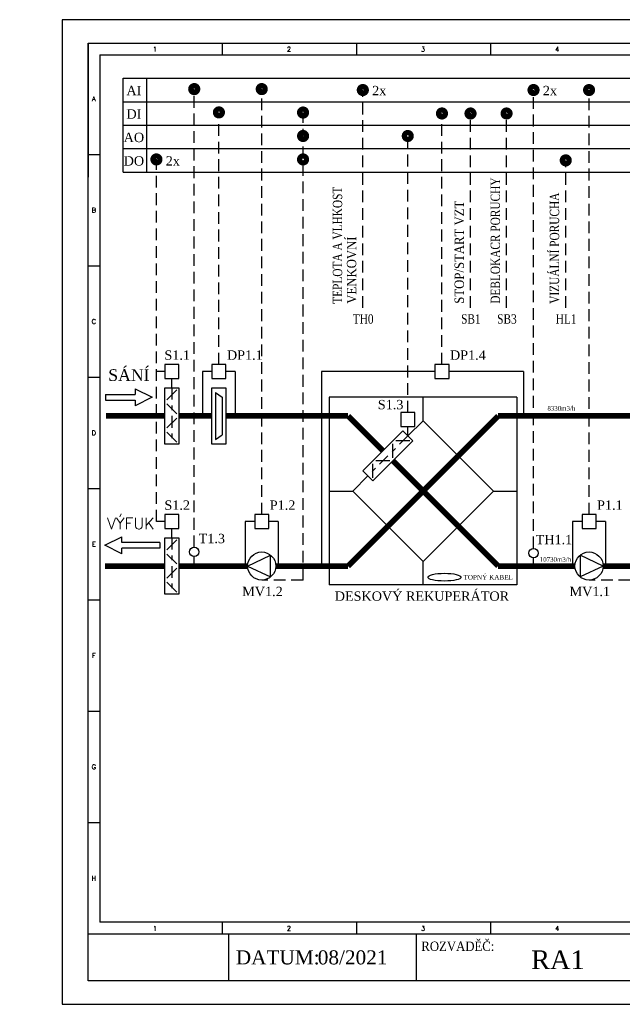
# Model space of a CAD drawing. Extents: x -1940 to 6437, y -1158 to -1137.
# Tile 2 of 5: x -1907 to -1895, y -1158 to -1137. Entities that reach past the tile are written whole.
import ezdxf
from ezdxf.enums import TextEntityAlignment as Align

# ---------------------------------------------------------------- set-up
doc = ezdxf.new("R2010")
doc.units = 0
doc.header["$MEASUREMENT"] = 0
for name, pattern in [('ČERCHOVANÁ2', [0.5, 0.25, -0.125, 0, -0.125]), ('ČÁRKOVANÁ', [0.75, 0.5, -0.25]), ('ČÁRKOVANÁ2', [0.375, 0.25, -0.125])]:
    doc.linetypes.add(name, pattern=pattern)
for name, color, linetype in [('Kabeláž (vodiče)', 7, 'CONTINUOUS'), ('Přístroje MaR', 1, 'CONTINUOUS'), ('Přístroje VZT', 5, 'CONTINUOUS'), ('Výkres', 4, 'CONTINUOUS')]:
    doc.layers.add(name, color=color, linetype=linetype)
doc.layers.add('Výkres netisk', color=7, linetype='CONTINUOUS', plot=False)
doc.styles.add('Romans', font='romans.shx')
doc.styles.get("Standard").update_dxf_attribs({"font": 'times.ttf'})

msp = doc.modelspace()

# ---------------------------------------------------------------- linework, layer by layer
at = {"layer": 'Kabeláž (vodiče)'}
msp.add_ellipse((-1898.397, -1148.833), major_axis=(0.356, 0), ratio=0.231259, dxfattribs=at)
at = {"layer": 'Přístroje MaR', "linetype": 'ČÁRKOVANÁ2'}
for p, q in [((-1903.732, -1148.195), (-1903.732, -1138.419)), ((-1902.293, -1147.495), (-1902.293, -1138.418)), ((-1900.137, -1143.088), (-1900.137, -1138.439)), ((-1896.498, -1148.218), (-1896.498, -1138.445)), ((-1895.315, -1147.495), (-1895.315, -1138.448)), ((-1903.206, -1144.295), (-1903.206, -1138.919)), ((-1901.412, -1148.895), (-1901.412, -1138.923)), ((-1898.45, -1144.295), (-1898.45, -1138.942)), ((-1897.842, -1143.088), (-1897.842, -1138.939)), ((-1897.073, -1143.088), (-1897.073, -1138.942)), ((-1899.179, -1145.321), (-1899.179, -1139.422)), ((-1904.538, -1147.645), (-1904.538, -1139.919)), ((-1895.812, -1143.088), (-1895.812, -1139.946)), ((-1904.361, -1144.445), (-1904.538, -1144.445)), ((-1904.361, -1147.645), (-1904.538, -1147.645)), ((-1901.412, -1148.895), (-1902.293, -1148.895)), ((-1894.434, -1148.895), (-1895.315, -1148.895))]:
    msp.add_line(p, q, dxfattribs=at)
at = {"layer": 'Přístroje MaR'}
for p, q in [((-1903.356, -1144.445), (-1903.556, -1144.445)), ((-1903.556, -1144.445), (-1903.556, -1145.395)), ((-1902.856, -1144.445), (-1903.056, -1144.445)), ((-1902.856, -1144.445), (-1902.856, -1145.395)), ((-1901.02, -1144.445), (-1901.02, -1148.595)), ((-1898.6, -1144.445), (-1901.02, -1144.445)), ((-1896.713, -1144.445), (-1898.3, -1144.445)), ((-1896.713, -1144.445), (-1896.713, -1145.395)), ((-1904.211, -1144.795), (-1904.211, -1144.595)), ((-1899.179, -1145.821), (-1899.179, -1145.621)), ((-1902.643, -1147.645), (-1902.643, -1148.595)), ((-1902.443, -1147.645), (-1902.643, -1147.645)), ((-1901.943, -1147.645), (-1902.143, -1147.645)), ((-1901.943, -1147.645), (-1901.943, -1148.595)), ((-1895.665, -1147.645), (-1895.665, -1148.595)), ((-1895.465, -1147.645), (-1895.665, -1147.645)), ((-1894.965, -1147.645), (-1895.165, -1147.645)), ((-1894.965, -1147.645), (-1894.965, -1148.595)), ((-1904.211, -1147.995), (-1904.211, -1147.795)), ((-1903.732, -1148.595), (-1903.732, -1148.395)), ((-1896.498, -1148.618), (-1896.498, -1148.418))]:
    msp.add_line(p, q, dxfattribs=at)
for points in [[(-1903.805, -1138.423, 0.112, 0.112, 1), (-1903.658, -1138.423, 0.112, 0.112, 1)], [(-1902.366, -1138.423, 0.112, 0.112, 1), (-1902.219, -1138.423, 0.112, 0.112, 1)], [(-1900.211, -1138.443, 0.112, 0.112, 1), (-1900.064, -1138.443, 0.112, 0.112, 1)], [(-1896.572, -1138.443, 0.112, 0.112, 1), (-1896.425, -1138.443, 0.112, 0.112, 1)], [(-1895.388, -1138.443, 0.112, 0.112, 1), (-1895.242, -1138.443, 0.112, 0.112, 1)], [(-1903.279, -1138.92, 0.112, 0.112, 1), (-1903.132, -1138.92, 0.112, 0.112, 1)], [(-1901.485, -1138.923, 0.112, 0.112, 1), (-1901.338, -1138.923, 0.112, 0.112, 1)], [(-1898.524, -1138.943, 0.112, 0.112, 1), (-1898.377, -1138.943, 0.112, 0.112, 1)], [(-1897.915, -1138.943, 0.112, 0.112, 1), (-1897.768, -1138.943, 0.112, 0.112, 1)], [(-1897.146, -1138.943, 0.112, 0.112, 1), (-1897, -1138.943, 0.112, 0.112, 1)], [(-1901.485, -1139.423, 0.112, 0.112, 1), (-1901.338, -1139.423, 0.112, 0.112, 1)], [(-1899.252, -1139.423, 0.112, 0.112, 1), (-1899.106, -1139.423, 0.112, 0.112, 1)], [(-1904.611, -1139.923, 0.112, 0.112, 1), (-1904.464, -1139.923, 0.112, 0.112, 1)], [(-1901.485, -1139.923, 0.112, 0.112, 1), (-1901.338, -1139.923, 0.112, 0.112, 1)], [(-1895.885, -1139.943, 0.112, 0.112, 1), (-1895.738, -1139.943, 0.112, 0.112, 1)]]:
    msp.add_lwpolyline(points, format="xyseb", close=True, dxfattribs=at)
for points in [[(-1904.361, -1144.595), (-1904.061, -1144.595), (-1904.061, -1144.295), (-1904.361, -1144.295)], [(-1903.356, -1144.595), (-1903.056, -1144.595), (-1903.056, -1144.295), (-1903.356, -1144.295)], [(-1898.6, -1144.595), (-1898.3, -1144.595), (-1898.3, -1144.295), (-1898.6, -1144.295)], [(-1899.329, -1145.621), (-1899.029, -1145.621), (-1899.029, -1145.321), (-1899.329, -1145.321)], [(-1904.361, -1147.795), (-1904.061, -1147.795), (-1904.061, -1147.495), (-1904.361, -1147.495)], [(-1902.443, -1147.795), (-1902.143, -1147.795), (-1902.143, -1147.495), (-1902.443, -1147.495)], [(-1895.465, -1147.795), (-1895.165, -1147.795), (-1895.165, -1147.495), (-1895.465, -1147.495)]]:
    msp.add_lwpolyline(points, close=True, dxfattribs=at)
for centre in [(-1903.732, -1148.295), (-1896.498, -1148.318)]:
    msp.add_circle(centre, 0.1, dxfattribs=at)
at = {"layer": 'Přístroje VZT'}
for p, q in [((-1904.99, -1144.813), (-1904.99, -1144.935)), ((-1904.99, -1144.813), (-1904.625, -1144.995)), ((-1904.105, -1144.839), (-1904.317, -1145.051)), ((-1903.276, -1144.895), (-1903.136, -1144.995)), ((-1903.276, -1144.895), (-1903.276, -1145.895)), ((-1905.625, -1144.935), (-1905.625, -1145.056)), ((-1905.625, -1144.935), (-1904.99, -1144.935)), ((-1905.625, -1145.056), (-1904.99, -1145.056)), ((-1904.625, -1144.995), (-1904.99, -1145.178)), ((-1904.99, -1145.056), (-1904.99, -1145.178)), ((-1903.136, -1144.995), (-1903.136, -1145.795)), ((-1896.853, -1144.995), (-1900.853, -1144.995)), ((-1900.853, -1144.995), (-1900.853, -1148.995)), ((-1898.853, -1145.495), (-1898.853, -1144.995)), ((-1896.853, -1144.995), (-1896.853, -1148.995)), ((-1904.105, -1145.351), (-1904.317, -1145.139)), ((-1904.105, -1145.439), (-1904.317, -1145.651)), ((-1899.179, -1145.821), (-1898.853, -1145.495)), ((-1898.853, -1145.495), (-1897.353, -1146.995)), ((-1904.105, -1145.951), (-1904.317, -1145.739)), ((-1903.276, -1145.895), (-1903.136, -1145.795)), ((-1899.135, -1145.927), (-1899.435, -1145.927)), ((-1899.497, -1146.289), (-1899.497, -1145.989)), ((-1899.559, -1146.351), (-1899.859, -1146.351)), ((-1899.922, -1146.713), (-1899.922, -1146.413)), ((-1900.028, -1146.67), (-1900.353, -1146.995)), ((-1900.853, -1146.995), (-1900.353, -1146.995)), ((-1898.853, -1148.495), (-1900.353, -1146.995)), ((-1897.353, -1146.995), (-1898.853, -1148.495)), ((-1897.353, -1146.995), (-1896.853, -1146.995)), ((-1905.639, -1148.152), (-1905.275, -1147.969)), ((-1905.275, -1148.091), (-1905.275, -1147.969)), ((-1904.105, -1148.039), (-1904.317, -1148.251)), ((-1905.275, -1148.334), (-1905.639, -1148.152)), ((-1904.465, -1148.091), (-1905.275, -1148.091)), ((-1905.275, -1148.334), (-1905.275, -1148.212)), ((-1904.465, -1148.212), (-1905.275, -1148.212)), ((-1904.465, -1148.091), (-1904.465, -1148.212)), ((-1904.105, -1148.551), (-1904.317, -1148.339)), ((-1902.593, -1148.595), (-1902.105, -1148.361)), ((-1902.105, -1148.829), (-1902.105, -1148.361)), ((-1895.503, -1148.361), (-1895.503, -1148.829)), ((-1895.015, -1148.595), (-1895.503, -1148.361)), ((-1904.105, -1148.639), (-1904.317, -1148.851)), ((-1902.593, -1148.595), (-1902.105, -1148.829)), ((-1898.853, -1148.995), (-1898.853, -1148.495)), ((-1895.015, -1148.595), (-1895.503, -1148.829)), ((-1904.105, -1149.151), (-1904.317, -1148.939)), ((-1896.853, -1148.995), (-1900.853, -1148.995))]:
    msp.add_line(p, q, dxfattribs=at)
at = {"layer": 'Přístroje VZT', "linetype": 'ČERCHOVANÁ2'}
for p, q in [((-1904.211, -1144.795), (-1904.211, -1145.995)), ((-1899.179, -1145.821), (-1900.028, -1146.67)), ((-1904.211, -1147.995), (-1904.211, -1149.195))]:
    msp.add_line(p, q, dxfattribs=at)
at = {"layer": 'Přístroje VZT'}
for points in [[(-1904.361, -1144.795), (-1904.061, -1144.795), (-1904.061, -1145.995), (-1904.361, -1145.995)], [(-1903.356, -1144.795), (-1903.056, -1144.795), (-1903.056, -1145.995), (-1903.356, -1145.995)], [(-1899.285, -1145.715), (-1899.073, -1145.927), (-1899.922, -1146.776), (-1900.134, -1146.563)], [(-1904.361, -1147.995), (-1904.061, -1147.995), (-1904.061, -1149.195), (-1904.361, -1149.195)]]:
    msp.add_lwpolyline(points, close=True, dxfattribs=at)
for points in [[(-1905.615, -1145.395, 0.121, 0.121, 0), (-1904.361, -1145.395, 0, 0, 0)], [(-1904.061, -1145.395, 0.121, 0.121, 0), (-1903.356, -1145.395, 0, 0, 0)], [(-1903.056, -1145.395, 0.121, 0.121, 0), (-1900.453, -1145.395, 0, 0, 0)], [(-1899.709, -1146.139, 0.121, 0.121, 0), (-1900.453, -1145.395, 0, 0, 0)], [(-1897.253, -1148.595, 0.121, 0.121, 0), (-1899.497, -1146.351, 0, 0, 0)], [(-1897.253, -1148.595, 0.121, 0.121, 0), (-1895.615, -1148.595, 0, 0, 0)], [(-1895.015, -1148.595, 0.121, 0.121, 0), (-1894.057, -1148.595, 0, 0, 0)]]:
    msp.add_lwpolyline(points, format="xyseb", dxfattribs=at)
at = {"layer": 'Přístroje VZT', "linetype": 'ČÁRKOVANÁ'}
for points in [[(-1900.453, -1148.595, 0.121, 0.121, 0), (-1897.253, -1145.395, 0, 0, 0)], [(-1897.253, -1145.395, 0.121, 0.121, 0), (-1890.6, -1145.395, 0, 0, 0)], [(-1905.631, -1148.595, 0.121, 0.121, 0), (-1904.361, -1148.595, 0, 0, 0)], [(-1904.061, -1148.595, 0.121, 0.121, 0), (-1902.593, -1148.595, 0, 0, 0)], [(-1901.993, -1148.595, 0.121, 0.121, 0), (-1900.453, -1148.595, 0, 0, 0)]]:
    msp.add_lwpolyline(points, format="xyseb", dxfattribs=at)
at = {"layer": 'Přístroje VZT'}
for centre in [(-1902.293, -1148.595), (-1895.315, -1148.595)]:
    msp.add_circle(centre, 0.3, dxfattribs=at)
at = {"layer": 'Výkres'}
for p, q in [((-1905.995, -1137.443), (-1905.995, -1139.818)), ((-1905.995, -1137.443), (-1905.995, -1140.303)), ((-1905.995, -1137.443), (-1903.135, -1137.443)), ((-1905.995, -1137.443), (-1905.995, -1137.943)), ((-1905.995, -1137.443), (-1905.495, -1137.443)), ((-1903.135, -1137.443), (-1900.275, -1137.443)), ((-1903.135, -1137.443), (-1903.135, -1137.693)), ((-1900.275, -1137.443), (-1900.275, -1137.693)), ((-1897.415, -1137.443), (-1897.415, -1137.693)), ((-1905.745, -1137.693), (-1877.645, -1137.693)), ((-1905.745, -1137.693), (-1905.745, -1156.193)), ((-1905.745, -1137.693), (-1877.645, -1137.693)), ((-1905.245, -1138.193), (-1878.145, -1138.193)), ((-1905.245, -1140.193), (-1905.245, -1138.193)), ((-1904.745, -1140.193), (-1904.745, -1138.193)), ((-1905.245, -1138.693), (-1878.145, -1138.693)), ((-1905.245, -1139.193), (-1878.145, -1139.193)), ((-1905.995, -1139.818), (-1905.745, -1139.818)), ((-1905.245, -1139.693), (-1878.145, -1139.693)), ((-1905.245, -1140.193), (-1878.145, -1140.193)), ((-1905.995, -1142.193), (-1905.745, -1142.193)), ((-1905.995, -1144.568), (-1905.745, -1144.568)), ((-1905.995, -1146.943), (-1905.745, -1146.943)), ((-1905.995, -1149.318), (-1905.745, -1149.318)), ((-1905.995, -1151.693), (-1905.745, -1151.693)), ((-1905.995, -1156.443), (-1905.995, -1152.643)), ((-1905.995, -1156.443), (-1905.995, -1152.643)), ((-1905.995, -1154.068), (-1905.745, -1154.068)), ((-1877.645, -1156.193), (-1905.745, -1156.193)), ((-1903.135, -1156.193), (-1903.135, -1156.443)), ((-1900.275, -1156.193), (-1900.275, -1156.443)), ((-1897.415, -1156.193), (-1897.415, -1156.443)), ((-1905.995, -1156.443), (-1877.395, -1156.443)), ((-1905.995, -1156.443), (-1902.42, -1156.443)), ((-1902.995, -1157.443), (-1902.995, -1156.443)), ((-1898.995, -1157.443), (-1898.995, -1156.443))]:
    msp.add_line(p, q, dxfattribs=at)
msp.add_lwpolyline([(-1877.395, -1157.443), (-1905.995, -1157.443), (-1905.995, -1137.443), (-1877.395, -1137.443), (-1877.395, -1157.443)], close=True, dxfattribs=at)
at = {"layer": 'Výkres netisk', "color": 7}
msp.add_lwpolyline([(-1906.545, -1157.943), (-1876.845, -1157.943), (-1876.845, -1136.943), (-1906.545, -1136.943)], close=True, dxfattribs=at)

# ---------------------------------------------------------------- texts
at = {"layer": 'Přístroje MaR'}
for s, width, p in [('DEBLOKACR PORUCHY', 0.8, (-1897.213, -1143.001)), ('TEPLOTA A VLHKOST', 0.8, (-1900.578, -1143.001)), ('STOP/START VZT', 0.9, (-1897.982, -1143.001)), ('VIZUÁLNÍ PORUCHA', 0.8, (-1895.952, -1143.001)), ('VENKOVNÍ', 0.9, (-1900.278, -1143.001))]:
    msp.add_text(s, height=0.2, rotation=90, dxfattribs=dict(at, width=width)).set_placement(p)
at = {"layer": 'Přístroje MaR', "width": 0.8}
for s, p in [('TH0', (-1900.13, -1143.425)), ('SB1', (-1897.834, -1143.425)), ('SB3', (-1897.065, -1143.425)), ('HL1', (-1895.804, -1143.425))]:
    msp.add_text(s, height=0.2, dxfattribs=at).set_placement(p, align=Align.CENTER)
at = {"layer": 'Přístroje MaR'}
for s, height, p in [('S1.1', 0.2, (-1904.368, -1144.196)), ('DP1.1', 0.2, (-1903.035, -1144.196)), ('DP1.4', 0.2, (-1898.28, -1144.196)), ('S1.2', 0.2, (-1904.368, -1147.396)), ('P1.2', 0.2, (-1902.122, -1147.396)), ('P1.1', 0.2, (-1895.145, -1147.396)), ('T1.3', 0.2, (-1903.638, -1148.108)), ('TH1.1', 0.2, (-1896.454, -1148.131)), ('TOPNÝ KABEL', 0.1, (-1897.993, -1148.884))]:
    msp.add_text(s, height=height, dxfattribs=at).set_placement(p)
msp.add_text('S1.3', height=0.2, dxfattribs=at).set_placement((-1899.272, -1145.252), align=Align.RIGHT)
at = {"layer": 'Přístroje MaR', "width": 0.8}
for s, p in [('8330m3/h', (-1896.202, -1145.282)), ('10730m3/h', (-1896.365, -1148.505))]:
    msp.add_text(s, height=0.1, dxfattribs=at).set_placement(p)
at = {"layer": 'Přístroje MaR'}
for s, p in [('MV1.2', (-1902.277, -1149.237)), ('MV1.1', (-1895.299, -1149.237))]:
    msp.add_text(s, height=0.2, dxfattribs=at).set_placement(p, align=Align.CENTER)
at = {"layer": 'Přístroje VZT'}
for s, height, p in [('SÁNÍ', 0.25, (-1905.124, -1144.648)), ('DESKOVÝ REKUPERÁTOR', 0.2, (-1898.878, -1149.337))]:
    msp.add_text(s, height=height, dxfattribs=at).set_placement(p, align=Align.CENTER)
at = {"layer": 'Přístroje VZT', "style": 'Romans'}
msp.add_text('VÝFUK', height=0.243, dxfattribs=at).set_placement((-1905.084, -1147.809), align=Align.CENTER)
at = {"layer": 'Výkres', "style": 'Romans'}
for s, p in [('1', (-1904.572, -1137.624)), ('2', (-1901.712, -1137.624)), ('3', (-1898.852, -1137.624)), ('4', (-1895.992, -1137.624)), ('A', (-1905.872, -1138.681)), ('B', (-1905.872, -1141.056)), ('C', (-1905.872, -1143.431)), ('D', (-1905.872, -1145.806)), ('E', (-1905.872, -1148.181)), ('F', (-1905.872, -1150.556)), ('G', (-1905.872, -1152.931)), ('H', (-1905.872, -1155.306)), ('1', (-1904.572, -1156.374)), ('2', (-1901.712, -1156.374)), ('3', (-1898.852, -1156.374)), ('4', (-1895.992, -1156.374))]:
    msp.add_text(s, height=0.1, dxfattribs=at).set_placement(p, align=Align.CENTER)
at = {"layer": 'Výkres'}
for s, height, p in [('AI', 0.2, (-1905.018, -1138.554)), ('DI', 0.2, (-1905.018, -1139.054)), ('AO', 0.2, (-1905.018, -1139.554)), ('DO', 0.2, (-1905.018, -1140.054)), ('RA1', 0.4, (-1895.979, -1157.192))]:
    msp.add_text(s, height=height, dxfattribs=at).set_placement(p, align=Align.CENTER)
at = {"layer": 'Výkres', "color": 1}
for p in [(-1899.788, -1138.554), (-1896.149, -1138.554), (-1904.188, -1140.054)]:
    msp.add_text('2x', height=0.2, dxfattribs=at).set_placement(p, align=Align.CENTER)
at = {"layer": 'Výkres', "width": 0.9}
msp.add_text('ROZVADĚČ:', height=0.2, dxfattribs=at).set_placement((-1898.89, -1156.804))
at = {"layer": 'Výkres'}
for s, p in [('DATUM:', (-1902.846, -1157.092)), ('08/2021', (-1901.098, -1157.092))]:
    msp.add_text(s, height=0.3, dxfattribs=at).set_placement(p)

doc.saveas('drawing.dxf')
